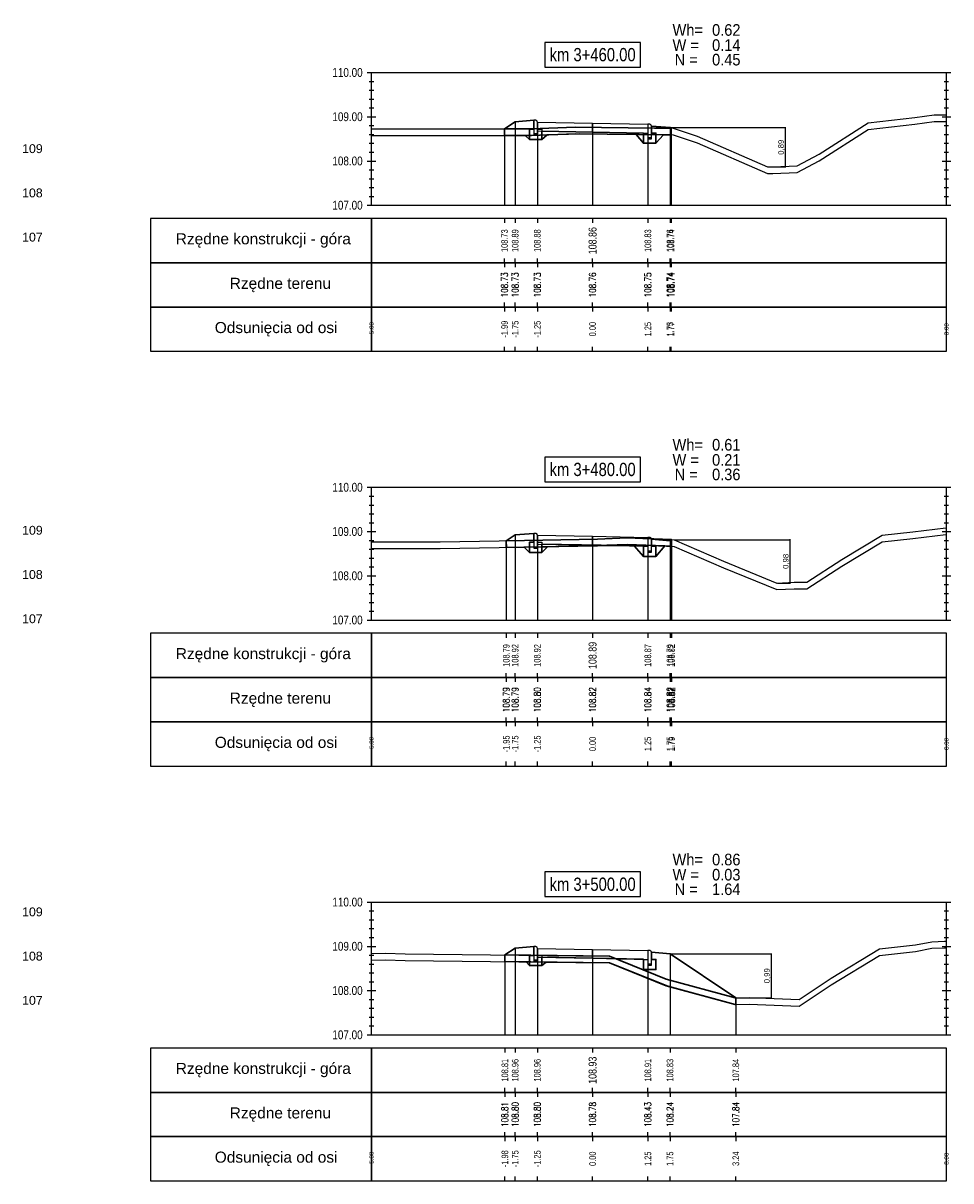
# Model space of a CAD drawing. Extents: x 7537626 to 7538805, y 5722894 to 5725486.
# Tile 82 of 105: x 7538600 to 7538621, y 5725386 to 5725412. Entities that reach past the tile are written whole.
import ezdxf

# ---------------------------------------------------------------- set-up
doc = ezdxf.new("R2010")
doc.units = 0
doc.header["$PDMODE"] = 35
doc.header["$PDSIZE"] = 0.3
for name, color, linetype in [('C-DROGI-PROFILE', 7, 'Continuous'), ('C-DROGI-PROFILE-ETYKIETY', 7, 'Continuous'), ('C-DROGI-PRZEKROJE-ETYKIETY', 7, 'Continuous'), ('C-POPRZECZKA-przekrój', 2, 'Continuous'), ('C-POPRZECZKA-widok', 1, 'Continuous')]:
    doc.layers.add(name, color=color, linetype=linetype)
for name, color, linetype, true_color in [('C-humus', 7, 'Continuous', 0x003df5), ('C-Teren', 7, 'Continuous', 0x008521), ('poprzeczki', 7, 'Continuous', 0x0000d6)]:
    doc.layers.add(name, color=color, linetype=linetype, true_color=true_color)
for name, color, linetype, lineweight, plot in [('D-1.pow. hum.', 7, 'Continuous', 30, False), ('D-2.wykop', 30, 'Continuous', 30, False), ('D-3.nasyp', 4, 'Continuous', 30, False)]:
    doc.layers.add(name, color=color, linetype=linetype, lineweight=lineweight, plot=plot)
doc.layers.add('D-roboty-ziemne-opis', color=2, linetype='Continuous', lineweight=30)
doc.styles.add('2mm08', font='arial.ttf', dxfattribs={"width": 0.8})
doc.styles.add('opis_50', font='arial.ttf', dxfattribs={"height": 0.125})
doc.styles.get("Standard").update_dxf_attribs({"font": 'arial.ttf'})
doc.dimstyles.new('OPIS_50', dxfattribs={"dimscale": 0.5, "dimtxt": 0.125, "dimasz": 0.25, "dimexe": 0.1, "dimexo": 0.15, "dimgap": 0.1, "dimtad": 1, "dimzin": 0, "dimtxsty": 'opis_50', "dimblk": 'ARCHTICK', "dimcen": 0.15, "dimdle": 0.1, "dimaunit": 2, "dimadec": 4, "dimazin": 0, "dimtfac": 1, "dimtmove": 0, "dimatfit": 3, "dimfxl": 1, "dimarcsym": 0})

# ---------------------------------------------------------------- blocks, each defined once
blk = doc.blocks.new('_ArchTick')
at = {"color": 0, "linetype": 'ByBlock', "const_width": 0.15}
blk.add_lwpolyline([(-0.5, -0.5), (0.5, 0.5)], dxfattribs=at)
blk = doc.blocks.new('*D168')
at = {"layer": 'Defpoints', "color": 0, "transparency": 16777216}
for p in [(7538615.068, 5725409.818), (7538617.273, 5725408.927), (7538617.672, 5725408.927)]:
    blk.add_point(p, dxfattribs=at)
at = {"layer": 'poprzeczki', "color": 0, "lineweight": -2, "transparency": 16777216}
for p, q in [((7538615.083, 5725409.818), (7538617.682, 5725409.818)), ((7538617.672, 5725409.828), (7538617.672, 5725408.917)), ((7538617.288, 5725408.927), (7538617.682, 5725408.927))]:
    blk.add_line(p, q, dxfattribs=at)
at = {"layer": 'poprzeczki', "color": 0, "lineweight": -2, "transparency": 16777216, "xscale": 0.025, "yscale": 0.025, "zscale": 0.025}
for p, rotation in [((7538617.672, 5725409.818), 90), ((7538617.672, 5725408.927), 270)]:
    blk.add_blockref('_ArchTick', p, dxfattribs=dict(at, rotation=rotation))
at = {"layer": 'poprzeczki', "color": 0, "transparency": 16777216, "insert": (7538617.587, 5725409.372), "char_height": 0.125, "attachment_point": 5, "rotation": 90, "style": 'opis_50'}
blk.add_mtext('0,89', dxfattribs=at)
blk = doc.blocks.new('*D169')
at = {"layer": 'Defpoints', "color": 0, "transparency": 16777216}
for p in [(7538615.161, 5725400.502), (7538617.481, 5725399.523), (7538617.78, 5725399.523)]:
    blk.add_point(p, dxfattribs=at)
at = {"layer": 'poprzeczki', "color": 0, "lineweight": -2, "transparency": 16777216}
for p, q in [((7538615.176, 5725400.502), (7538617.79, 5725400.502)), ((7538617.78, 5725400.512), (7538617.78, 5725399.513)), ((7538617.496, 5725399.523), (7538617.79, 5725399.523))]:
    blk.add_line(p, q, dxfattribs=at)
at = {"layer": 'poprzeczki', "color": 0, "lineweight": -2, "transparency": 16777216, "xscale": 0.025, "yscale": 0.025, "zscale": 0.025}
for p, rotation in [((7538617.78, 5725400.502), 90), ((7538617.78, 5725399.523), 270)]:
    blk.add_blockref('_ArchTick', p, dxfattribs=dict(at, rotation=rotation))
at = {"layer": 'poprzeczki', "color": 0, "transparency": 16777216, "insert": (7538617.695, 5725400.012), "char_height": 0.125, "attachment_point": 5, "rotation": 90, "style": 'opis_50'}
blk.add_mtext('0,98', dxfattribs=at)
blk = doc.blocks.new('*D170')
at = {"layer": 'Defpoints', "color": 0, "transparency": 16777216}
for p in [(7538615.068, 5725391.143), (7538616.557, 5725390.15), (7538617.357, 5725390.15)]:
    blk.add_point(p, dxfattribs=at)
at = {"layer": 'poprzeczki', "color": 0, "lineweight": -2, "transparency": 16777216}
for p, q in [((7538615.083, 5725391.143), (7538617.367, 5725391.143)), ((7538617.357, 5725391.153), (7538617.357, 5725390.14)), ((7538616.572, 5725390.15), (7538617.367, 5725390.15))]:
    blk.add_line(p, q, dxfattribs=at)
at = {"layer": 'poprzeczki', "color": 0, "lineweight": -2, "transparency": 16777216, "xscale": 0.025, "yscale": 0.025, "zscale": 0.025}
for p, rotation in [((7538617.357, 5725391.143), 90), ((7538617.357, 5725390.15), 270)]:
    blk.add_blockref('_ArchTick', p, dxfattribs=dict(at, rotation=rotation))
at = {"layer": 'poprzeczki', "color": 0, "transparency": 16777216, "insert": (7538617.271, 5725390.647), "char_height": 0.125, "attachment_point": 5, "rotation": 90, "style": 'opis_50'}
blk.add_mtext('0,99', dxfattribs=at)

msp = doc.modelspace()

# ---------------------------------------------------------------- linework, layer by layer
at = {"layer": 'C-DROGI-PROFILE', "color": 7, "linetype": 'Continuous', "lineweight": -3}
for p, q in [((7538611.327, 5725407.761), (7538611.327, 5725407.661)), ((7538611.568, 5725407.761), (7538611.568, 5725407.661)), ((7538612.068, 5725407.761), (7538612.068, 5725407.661)), ((7538613.318, 5725407.761), (7538613.318, 5725407.661)), ((7538614.568, 5725407.761), (7538614.568, 5725407.661)), ((7538615.068, 5725407.761), (7538615.068, 5725407.661)), ((7538615.091, 5725407.761), (7538615.091, 5725407.661)), ((7538611.327, 5725406.761), (7538611.327, 5725406.861)), ((7538611.327, 5725406.761), (7538611.327, 5725406.661)), ((7538611.568, 5725406.761), (7538611.568, 5725406.861)), ((7538611.568, 5725406.761), (7538611.568, 5725406.661)), ((7538612.068, 5725406.761), (7538612.068, 5725406.861)), ((7538612.068, 5725406.761), (7538612.068, 5725406.661)), ((7538613.318, 5725406.761), (7538613.318, 5725406.861)), ((7538613.318, 5725406.761), (7538613.318, 5725406.661)), ((7538614.568, 5725406.761), (7538614.568, 5725406.861)), ((7538614.568, 5725406.761), (7538614.568, 5725406.661)), ((7538615.068, 5725406.761), (7538615.068, 5725406.861)), ((7538615.068, 5725406.761), (7538615.068, 5725406.661)), ((7538615.091, 5725406.761), (7538615.091, 5725406.861)), ((7538615.091, 5725406.761), (7538615.091, 5725406.661)), ((7538611.327, 5725405.761), (7538611.327, 5725405.861)), ((7538611.568, 5725405.761), (7538611.568, 5725405.861)), ((7538612.068, 5725405.761), (7538612.068, 5725405.861)), ((7538613.318, 5725405.761), (7538613.318, 5725405.861)), ((7538614.568, 5725405.761), (7538614.568, 5725405.861)), ((7538615.068, 5725405.761), (7538615.068, 5725405.861)), ((7538615.091, 5725405.761), (7538615.091, 5725405.861)), ((7538611.327, 5725405.761), (7538611.327, 5725405.661)), ((7538611.568, 5725405.761), (7538611.568, 5725405.661)), ((7538612.068, 5725405.761), (7538612.068, 5725405.661)), ((7538613.318, 5725405.761), (7538613.318, 5725405.661)), ((7538614.568, 5725405.761), (7538614.568, 5725405.661)), ((7538615.068, 5725405.761), (7538615.068, 5725405.661)), ((7538615.091, 5725405.761), (7538615.091, 5725405.661)), ((7538611.327, 5725404.761), (7538611.327, 5725404.861)), ((7538611.568, 5725404.761), (7538611.568, 5725404.861)), ((7538612.068, 5725404.761), (7538612.068, 5725404.861)), ((7538613.318, 5725404.761), (7538613.318, 5725404.861)), ((7538614.568, 5725404.761), (7538614.568, 5725404.861)), ((7538615.068, 5725404.761), (7538615.068, 5725404.861)), ((7538615.091, 5725404.761), (7538615.091, 5725404.861)), ((7538611.367, 5725398.386), (7538611.367, 5725398.286)), ((7538611.568, 5725398.386), (7538611.568, 5725398.286)), ((7538612.068, 5725398.386), (7538612.068, 5725398.286)), ((7538613.318, 5725398.386), (7538613.318, 5725398.286)), ((7538614.568, 5725398.386), (7538614.568, 5725398.286)), ((7538615.068, 5725398.386), (7538615.068, 5725398.286)), ((7538615.103, 5725398.386), (7538615.103, 5725398.286)), ((7538611.367, 5725397.386), (7538611.367, 5725397.486)), ((7538611.568, 5725397.386), (7538611.568, 5725397.486)), ((7538612.068, 5725397.386), (7538612.068, 5725397.486)), ((7538613.318, 5725397.386), (7538613.318, 5725397.486)), ((7538614.568, 5725397.386), (7538614.568, 5725397.486)), ((7538615.068, 5725397.386), (7538615.068, 5725397.486)), ((7538615.103, 5725397.386), (7538615.103, 5725397.486)), ((7538611.367, 5725397.386), (7538611.367, 5725397.286)), ((7538611.568, 5725397.386), (7538611.568, 5725397.286)), ((7538612.068, 5725397.386), (7538612.068, 5725397.286)), ((7538613.318, 5725397.386), (7538613.318, 5725397.286)), ((7538614.568, 5725397.386), (7538614.568, 5725397.286)), ((7538615.068, 5725397.386), (7538615.068, 5725397.286)), ((7538615.103, 5725397.386), (7538615.103, 5725397.286)), ((7538611.367, 5725396.386), (7538611.367, 5725396.486)), ((7538611.568, 5725396.386), (7538611.568, 5725396.486)), ((7538612.068, 5725396.386), (7538612.068, 5725396.486)), ((7538613.318, 5725396.386), (7538613.318, 5725396.486)), ((7538614.568, 5725396.386), (7538614.568, 5725396.486)), ((7538615.068, 5725396.386), (7538615.068, 5725396.486)), ((7538615.103, 5725396.386), (7538615.103, 5725396.486)), ((7538611.367, 5725396.386), (7538611.367, 5725396.286)), ((7538611.568, 5725396.386), (7538611.568, 5725396.286)), ((7538612.068, 5725396.386), (7538612.068, 5725396.286)), ((7538613.318, 5725396.386), (7538613.318, 5725396.286)), ((7538614.568, 5725396.386), (7538614.568, 5725396.286)), ((7538615.068, 5725396.386), (7538615.068, 5725396.286)), ((7538615.103, 5725396.386), (7538615.103, 5725396.286)), ((7538611.367, 5725395.386), (7538611.367, 5725395.486)), ((7538611.568, 5725395.386), (7538611.568, 5725395.486)), ((7538612.068, 5725395.386), (7538612.068, 5725395.486)), ((7538613.318, 5725395.386), (7538613.318, 5725395.486)), ((7538614.568, 5725395.386), (7538614.568, 5725395.486)), ((7538615.068, 5725395.386), (7538615.068, 5725395.486)), ((7538615.103, 5725395.386), (7538615.103, 5725395.486)), ((7538611.335, 5725389.011), (7538611.335, 5725388.911)), ((7538611.568, 5725389.011), (7538611.568, 5725388.911)), ((7538612.068, 5725389.011), (7538612.068, 5725388.911)), ((7538613.318, 5725389.011), (7538613.318, 5725388.911)), ((7538614.568, 5725389.011), (7538614.568, 5725388.911)), ((7538615.068, 5725389.011), (7538615.068, 5725388.911)), ((7538616.557, 5725389.011), (7538616.557, 5725388.911)), ((7538611.335, 5725388.011), (7538611.335, 5725388.111)), ((7538611.568, 5725388.011), (7538611.568, 5725388.111)), ((7538612.068, 5725388.011), (7538612.068, 5725388.111)), ((7538613.318, 5725388.011), (7538613.318, 5725388.111)), ((7538614.568, 5725388.011), (7538614.568, 5725388.111)), ((7538615.068, 5725388.011), (7538615.068, 5725388.111)), ((7538616.557, 5725388.011), (7538616.557, 5725388.111)), ((7538611.335, 5725388.011), (7538611.335, 5725387.911)), ((7538611.568, 5725388.011), (7538611.568, 5725387.911)), ((7538612.068, 5725388.011), (7538612.068, 5725387.911)), ((7538613.318, 5725388.011), (7538613.318, 5725387.911)), ((7538614.568, 5725388.011), (7538614.568, 5725387.911)), ((7538615.068, 5725388.011), (7538615.068, 5725387.911)), ((7538616.557, 5725388.011), (7538616.557, 5725387.911)), ((7538611.335, 5725387.011), (7538611.335, 5725387.111)), ((7538611.568, 5725387.011), (7538611.568, 5725387.111)), ((7538612.068, 5725387.011), (7538612.068, 5725387.111)), ((7538613.318, 5725387.011), (7538613.318, 5725387.111)), ((7538614.568, 5725387.011), (7538614.568, 5725387.111)), ((7538615.068, 5725387.011), (7538615.068, 5725387.111)), ((7538616.557, 5725387.011), (7538616.557, 5725387.111)), ((7538611.335, 5725387.011), (7538611.335, 5725386.911)), ((7538611.568, 5725387.011), (7538611.568, 5725386.911)), ((7538612.068, 5725387.011), (7538612.068, 5725386.911)), ((7538613.318, 5725387.011), (7538613.318, 5725386.911)), ((7538614.568, 5725387.011), (7538614.568, 5725386.911)), ((7538615.068, 5725387.011), (7538615.068, 5725386.911)), ((7538616.557, 5725387.011), (7538616.557, 5725386.911)), ((7538611.335, 5725386.011), (7538611.335, 5725386.111)), ((7538611.568, 5725386.011), (7538611.568, 5725386.111)), ((7538612.068, 5725386.011), (7538612.068, 5725386.111)), ((7538613.318, 5725386.011), (7538613.318, 5725386.111)), ((7538614.568, 5725386.011), (7538614.568, 5725386.111)), ((7538615.068, 5725386.011), (7538615.068, 5725386.111)), ((7538616.557, 5725386.011), (7538616.557, 5725386.111))]:
    msp.add_line(p, q, dxfattribs=at)
at = {"layer": 'C-DROGI-PROFILE', "color": 1, "linetype": 'Continuous', "lineweight": -3}
for points in [[(7538608.318, 5725406.761), (7538608.318, 5725407.761), (7538603.318, 5725407.761), (7538603.318, 5725406.761)], [(7538608.318, 5725406.761), (7538621.318, 5725406.761), (7538621.318, 5725407.761), (7538608.318, 5725407.761)], [(7538608.318, 5725405.761), (7538608.318, 5725406.761), (7538603.318, 5725406.761), (7538603.318, 5725405.761)], [(7538608.318, 5725405.761), (7538621.318, 5725405.761), (7538621.318, 5725406.761), (7538608.318, 5725406.761)], [(7538608.318, 5725404.761), (7538608.318, 5725405.761), (7538603.318, 5725405.761), (7538603.318, 5725404.761)], [(7538608.318, 5725404.761), (7538621.318, 5725404.761), (7538621.318, 5725405.761), (7538608.318, 5725405.761)], [(7538608.318, 5725397.386), (7538608.318, 5725398.386), (7538603.318, 5725398.386), (7538603.318, 5725397.386)], [(7538608.318, 5725397.386), (7538621.318, 5725397.386), (7538621.318, 5725398.386), (7538608.318, 5725398.386)], [(7538608.318, 5725396.386), (7538608.318, 5725397.386), (7538603.318, 5725397.386), (7538603.318, 5725396.386)], [(7538608.318, 5725396.386), (7538621.318, 5725396.386), (7538621.318, 5725397.386), (7538608.318, 5725397.386)], [(7538608.318, 5725395.386), (7538608.318, 5725396.386), (7538603.318, 5725396.386), (7538603.318, 5725395.386)], [(7538608.318, 5725395.386), (7538621.318, 5725395.386), (7538621.318, 5725396.386), (7538608.318, 5725396.386)], [(7538608.318, 5725388.011), (7538608.318, 5725389.011), (7538603.318, 5725389.011), (7538603.318, 5725388.011)], [(7538608.318, 5725388.011), (7538621.318, 5725388.011), (7538621.318, 5725389.011), (7538608.318, 5725389.011)], [(7538608.318, 5725387.011), (7538608.318, 5725388.011), (7538603.318, 5725388.011), (7538603.318, 5725387.011)], [(7538608.318, 5725387.011), (7538621.318, 5725387.011), (7538621.318, 5725388.011), (7538608.318, 5725388.011)], [(7538608.318, 5725386.011), (7538608.318, 5725387.011), (7538603.318, 5725387.011), (7538603.318, 5725386.011)], [(7538608.318, 5725386.011), (7538621.318, 5725386.011), (7538621.318, 5725387.011), (7538608.318, 5725387.011)]]:
    msp.add_3dface(points, dxfattribs=at)
at = {"layer": 'C-DROGI-PRZEKROJE-ETYKIETY', "color": 1, "linetype": 'Continuous', "lineweight": -3}
for p, q in [((7538611.327, 5725409.787), (7538611.327, 5725408.061)), ((7538611.568, 5725409.948), (7538611.568, 5725408.061)), ((7538612.068, 5725409.941), (7538612.068, 5725408.061)), ((7538613.318, 5725409.916), (7538613.318, 5725408.061)), ((7538614.568, 5725409.891), (7538614.568, 5725408.061)), ((7538615.068, 5725409.818), (7538615.068, 5725408.061)), ((7538615.091, 5725409.803), (7538615.091, 5725408.061)), ((7538611.367, 5725400.477), (7538611.367, 5725398.686)), ((7538611.568, 5725400.61), (7538611.568, 5725398.686)), ((7538612.068, 5725400.604), (7538612.068, 5725398.686)), ((7538613.318, 5725400.579), (7538613.318, 5725398.686)), ((7538614.568, 5725400.554), (7538614.568, 5725398.686)), ((7538615.068, 5725400.48), (7538615.068, 5725398.686)), ((7538615.103, 5725400.504), (7538615.103, 5725398.686)), ((7538611.568, 5725391.273), (7538611.568, 5725389.311)), ((7538612.068, 5725391.266), (7538612.068, 5725389.311)), ((7538613.318, 5725391.241), (7538613.318, 5725389.311)), ((7538614.568, 5725391.216), (7538614.568, 5725389.311)), ((7538611.335, 5725391.117), (7538611.335, 5725389.311)), ((7538615.068, 5725391.143), (7538615.068, 5725389.311)), ((7538616.557, 5725390.15), (7538616.557, 5725389.311))]:
    msp.add_line(p, q, dxfattribs=at)
at = {"layer": 'C-humus'}
for p, q in [((7538619.548, 5725409.774), (7538620.603, 5725409.897)), ((7538620.603, 5725409.897), (7538621.043, 5725409.952)), ((7538621.043, 5725409.952), (7538621.318, 5725409.956)), ((7538608.318, 5725409.639), (7538608.42, 5725409.635)), ((7538608.42, 5725409.635), (7538611.934, 5725409.638)), ((7538611.934, 5725409.638), (7538612.925, 5725409.677)), ((7538612.925, 5725409.677), (7538615.14, 5725409.652)), ((7538615.14, 5725409.652), (7538615.685, 5725409.473)), ((7538618.442, 5725409.068), (7538619.548, 5725409.774)), ((7538615.685, 5725409.473), (7538617.273, 5725408.777)), ((7538617.945, 5725408.799), (7538618.442, 5725409.068)), ((7538617.273, 5725408.777), (7538617.396, 5725408.777)), ((7538617.396, 5725408.777), (7538617.945, 5725408.799)), ((7538609.872, 5725400.301), (7538613.429, 5725400.362)), ((7538613.429, 5725400.362), (7538614.097, 5725400.393)), ((7538614.097, 5725400.393), (7538615.161, 5725400.352)), ((7538618.954, 5725399.901), (7538619.862, 5725400.455)), ((7538619.862, 5725400.455), (7538620.556, 5725400.532)), ((7538620.556, 5725400.532), (7538621.308, 5725400.62)), ((7538621.308, 5725400.62), (7538621.318, 5725400.621)), ((7538608.318, 5725400.301), (7538609.872, 5725400.301)), ((7538615.161, 5725400.352), (7538616.276, 5725399.865)), ((7538616.276, 5725399.865), (7538617.481, 5725399.373)), ((7538618.158, 5725399.394), (7538618.954, 5725399.901)), ((7538617.481, 5725399.373), (7538617.873, 5725399.389)), ((7538617.873, 5725399.389), (7538618.158, 5725399.394)), ((7538620.616, 5725391.193), (7538620.991, 5725391.267)), ((7538620.991, 5725391.267), (7538621.276, 5725391.276)), ((7538621.276, 5725391.276), (7538621.318, 5725391.277)), ((7538608.318, 5725391), (7538608.634, 5725391.006)), ((7538608.634, 5725391.006), (7538609.077, 5725390.995)), ((7538609.077, 5725390.995), (7538612.937, 5725390.947)), ((7538612.937, 5725390.947), (7538613.697, 5725390.941)), ((7538613.697, 5725390.941), (7538614.984, 5725390.422)), ((7538618.714, 5725390.439), (7538619.803, 5725391.103)), ((7538619.803, 5725391.103), (7538620.616, 5725391.193)), ((7538614.984, 5725390.422), (7538616.539, 5725390)), ((7538617.991, 5725389.96), (7538618.714, 5725390.439)), ((7538616.539, 5725390), (7538616.857, 5725390.006)), ((7538616.857, 5725390.006), (7538617.991, 5725389.96))]:
    msp.add_line(p, q, dxfattribs=at)
at = {"layer": 'C-POPRZECZKA-przekrój', "color": 2, "linetype": 'Continuous', "lineweight": -3}
for p, q in [((7538611.327, 5725409.787), (7538611.568, 5725409.948)), ((7538611.568, 5725409.948), (7538611.988, 5725409.981)), ((7538611.888, 5725409.551), (7538611.888, 5725409.781)), ((7538611.888, 5725409.781), (7538611.988, 5725409.781)), ((7538612.028, 5725409.981), (7538611.988, 5725409.981)), ((7538611.988, 5725409.981), (7538611.988, 5725409.651)), ((7538611.988, 5725409.781), (7538611.988, 5725409.681)), ((7538612.033, 5725409.981), (7538612.028, 5725409.981)), ((7538612.042, 5725409.979), (7538612.033, 5725409.981)), ((7538612.05, 5725409.974), (7538612.042, 5725409.979)), ((7538612.056, 5725409.969), (7538612.05, 5725409.974)), ((7538612.061, 5725409.964), (7538612.056, 5725409.969)), ((7538612.065, 5725409.957), (7538612.061, 5725409.964)), ((7538612.067, 5725409.949), (7538612.065, 5725409.957)), ((7538612.068, 5725409.941), (7538612.067, 5725409.949)), ((7538612.068, 5725409.941), (7538613.318, 5725409.916)), ((7538612.068, 5725409.941), (7538612.069, 5725409.741)), ((7538612.068, 5725409.651), (7538612.068, 5725409.941)), ((7538612.068, 5725409.941), (7538612.068, 5725409.781)), ((7538612.068, 5725409.781), (7538612.168, 5725409.781)), ((7538612.168, 5725409.781), (7538612.168, 5725409.551)), ((7538613.318, 5725409.716), (7538613.318, 5725409.916)), ((7538613.318, 5725409.916), (7538614.568, 5725409.891)), ((7538614.568, 5725409.891), (7538614.567, 5725409.691)), ((7538614.608, 5725409.891), (7538614.568, 5725409.891)), ((7538614.568, 5725409.891), (7538614.568, 5725409.561)), ((7538614.613, 5725409.891), (7538614.608, 5725409.891)), ((7538614.622, 5725409.889), (7538614.613, 5725409.891)), ((7538614.63, 5725409.884), (7538614.622, 5725409.889)), ((7538614.636, 5725409.879), (7538614.63, 5725409.884)), ((7538614.641, 5725409.874), (7538614.636, 5725409.879)), ((7538614.645, 5725409.867), (7538614.641, 5725409.874)), ((7538614.647, 5725409.859), (7538614.645, 5725409.867)), ((7538614.648, 5725409.851), (7538614.647, 5725409.859)), ((7538614.648, 5725409.561), (7538614.648, 5725409.851)), ((7538614.648, 5725409.851), (7538614.648, 5725409.691)), ((7538614.648, 5725409.851), (7538615.068, 5725409.818)), ((7538615.068, 5725409.818), (7538615.091, 5725409.803)), ((7538612.168, 5725409.551), (7538611.888, 5725409.551)), ((7538611.988, 5725409.681), (7538612.068, 5725409.681)), ((7538611.988, 5725409.651), (7538612.068, 5725409.651)), ((7538612.069, 5725409.741), (7538613.318, 5725409.716)), ((7538613.318, 5725409.716), (7538614.567, 5725409.691)), ((7538614.468, 5725409.461), (7538614.468, 5725409.691)), ((7538614.468, 5725409.691), (7538614.568, 5725409.691)), ((7538614.568, 5725409.691), (7538614.568, 5725409.591)), ((7538614.568, 5725409.591), (7538614.648, 5725409.591)), ((7538614.568, 5725409.561), (7538614.648, 5725409.561)), ((7538614.648, 5725409.691), (7538614.748, 5725409.691)), ((7538614.748, 5725409.691), (7538614.748, 5725409.461)), ((7538614.748, 5725409.461), (7538614.468, 5725409.461)), ((7538611.568, 5725400.61), (7538611.988, 5725400.644)), ((7538612.028, 5725400.644), (7538611.988, 5725400.644)), ((7538611.988, 5725400.644), (7538611.988, 5725400.314)), ((7538612.033, 5725400.643), (7538612.028, 5725400.644)), ((7538612.042, 5725400.641), (7538612.033, 5725400.643)), ((7538612.05, 5725400.637), (7538612.042, 5725400.641)), ((7538612.056, 5725400.632), (7538612.05, 5725400.637)), ((7538612.061, 5725400.627), (7538612.056, 5725400.632)), ((7538612.065, 5725400.619), (7538612.061, 5725400.627)), ((7538611.367, 5725400.477), (7538611.568, 5725400.61)), ((7538611.888, 5725400.214), (7538611.888, 5725400.444)), ((7538611.888, 5725400.444), (7538611.988, 5725400.444)), ((7538611.988, 5725400.444), (7538611.988, 5725400.344)), ((7538612.067, 5725400.611), (7538612.065, 5725400.619)), ((7538612.068, 5725400.604), (7538612.067, 5725400.611)), ((7538612.068, 5725400.604), (7538613.318, 5725400.579)), ((7538612.068, 5725400.604), (7538612.069, 5725400.404)), ((7538612.068, 5725400.314), (7538612.068, 5725400.604)), ((7538612.068, 5725400.604), (7538612.068, 5725400.444)), ((7538612.068, 5725400.444), (7538612.168, 5725400.444)), ((7538612.069, 5725400.404), (7538613.318, 5725400.379)), ((7538612.168, 5725400.444), (7538612.168, 5725400.214)), ((7538613.318, 5725400.379), (7538613.318, 5725400.579)), ((7538613.318, 5725400.579), (7538614.568, 5725400.554)), ((7538613.318, 5725400.379), (7538614.567, 5725400.354)), ((7538614.568, 5725400.554), (7538614.567, 5725400.354)), ((7538614.608, 5725400.554), (7538614.568, 5725400.554)), ((7538614.568, 5725400.554), (7538614.568, 5725400.224)), ((7538614.613, 5725400.553), (7538614.608, 5725400.554)), ((7538614.622, 5725400.551), (7538614.613, 5725400.553)), ((7538614.63, 5725400.547), (7538614.622, 5725400.551)), ((7538614.636, 5725400.542), (7538614.63, 5725400.547)), ((7538614.641, 5725400.537), (7538614.636, 5725400.542)), ((7538614.645, 5725400.529), (7538614.641, 5725400.537)), ((7538614.647, 5725400.521), (7538614.645, 5725400.529)), ((7538614.648, 5725400.514), (7538614.647, 5725400.521)), ((7538614.648, 5725400.224), (7538614.648, 5725400.514)), ((7538614.648, 5725400.514), (7538614.648, 5725400.354)), ((7538614.648, 5725400.514), (7538615.068, 5725400.48)), ((7538615.068, 5725400.48), (7538615.103, 5725400.504)), ((7538612.168, 5725400.214), (7538611.888, 5725400.214)), ((7538611.988, 5725400.344), (7538612.068, 5725400.344)), ((7538611.988, 5725400.314), (7538612.068, 5725400.314)), ((7538614.468, 5725400.124), (7538614.468, 5725400.354)), ((7538614.468, 5725400.354), (7538614.568, 5725400.354)), ((7538614.748, 5725400.124), (7538614.468, 5725400.124)), ((7538614.568, 5725400.354), (7538614.568, 5725400.254)), ((7538614.568, 5725400.254), (7538614.648, 5725400.254)), ((7538614.568, 5725400.224), (7538614.648, 5725400.224)), ((7538614.648, 5725400.354), (7538614.748, 5725400.354)), ((7538614.748, 5725400.354), (7538614.748, 5725400.124)), ((7538611.335, 5725391.117), (7538611.568, 5725391.273)), ((7538611.568, 5725391.273), (7538611.988, 5725391.306)), ((7538612.028, 5725391.306), (7538611.988, 5725391.306)), ((7538611.988, 5725391.306), (7538611.988, 5725390.976)), ((7538612.033, 5725391.306), (7538612.028, 5725391.306)), ((7538612.042, 5725391.304), (7538612.033, 5725391.306)), ((7538612.05, 5725391.3), (7538612.042, 5725391.304)), ((7538612.056, 5725391.295), (7538612.05, 5725391.3)), ((7538612.061, 5725391.289), (7538612.056, 5725391.295)), ((7538612.065, 5725391.282), (7538612.061, 5725391.289)), ((7538612.067, 5725391.274), (7538612.065, 5725391.282)), ((7538612.068, 5725391.266), (7538612.067, 5725391.274)), ((7538612.068, 5725391.266), (7538613.318, 5725391.241)), ((7538612.068, 5725391.266), (7538612.069, 5725391.066)), ((7538612.068, 5725390.976), (7538612.068, 5725391.266)), ((7538612.068, 5725391.266), (7538612.068, 5725391.106)), ((7538613.318, 5725391.041), (7538613.318, 5725391.241)), ((7538613.318, 5725391.241), (7538614.568, 5725391.216)), ((7538614.568, 5725391.216), (7538614.567, 5725391.016)), ((7538614.608, 5725391.216), (7538614.568, 5725391.216)), ((7538614.568, 5725391.216), (7538614.568, 5725390.886)), ((7538614.613, 5725391.216), (7538614.608, 5725391.216)), ((7538614.622, 5725391.214), (7538614.613, 5725391.216)), ((7538614.63, 5725391.21), (7538614.622, 5725391.214)), ((7538614.636, 5725391.205), (7538614.63, 5725391.21)), ((7538614.641, 5725391.199), (7538614.636, 5725391.205)), ((7538611.888, 5725390.876), (7538611.888, 5725391.106)), ((7538611.888, 5725391.106), (7538611.988, 5725391.106)), ((7538611.988, 5725391.106), (7538611.988, 5725391.006)), ((7538611.988, 5725391.006), (7538612.068, 5725391.006)), ((7538611.988, 5725390.976), (7538612.068, 5725390.976)), ((7538612.068, 5725391.106), (7538612.168, 5725391.106)), ((7538612.069, 5725391.066), (7538613.318, 5725391.041)), ((7538612.168, 5725391.106), (7538612.168, 5725390.876)), ((7538613.318, 5725391.041), (7538614.567, 5725391.016)), ((7538614.468, 5725390.786), (7538614.468, 5725391.016)), ((7538614.468, 5725391.016), (7538614.568, 5725391.016)), ((7538614.568, 5725391.016), (7538614.568, 5725390.916)), ((7538614.645, 5725391.192), (7538614.641, 5725391.199)), ((7538614.647, 5725391.184), (7538614.645, 5725391.192)), ((7538614.648, 5725391.176), (7538614.647, 5725391.184)), ((7538614.648, 5725390.886), (7538614.648, 5725391.176)), ((7538614.648, 5725391.176), (7538614.648, 5725391.016)), ((7538614.648, 5725391.176), (7538615.068, 5725391.143)), ((7538614.648, 5725391.016), (7538614.748, 5725391.016)), ((7538614.748, 5725391.016), (7538614.748, 5725390.786)), ((7538615.068, 5725391.143), (7538616.557, 5725390.15)), ((7538612.168, 5725390.876), (7538611.888, 5725390.876)), ((7538614.748, 5725390.786), (7538614.468, 5725390.786)), ((7538614.568, 5725390.916), (7538614.648, 5725390.916)), ((7538614.568, 5725390.886), (7538614.648, 5725390.886))]:
    msp.add_line(p, q, dxfattribs=at)
at = {"layer": 'C-POPRZECZKA-widok', "color": 1, "linetype": 'Continuous', "lineweight": -3}
for p, q in [((7538608.218, 5725411.061), (7538621.418, 5725411.061)), ((7538608.268, 5725410.861), (7538608.368, 5725410.861)), ((7538608.318, 5725408.061), (7538608.318, 5725411.061)), ((7538621.268, 5725410.861), (7538621.368, 5725410.861)), ((7538621.318, 5725408.061), (7538621.318, 5725411.061)), ((7538608.268, 5725410.661), (7538608.368, 5725410.661)), ((7538621.268, 5725410.661), (7538621.368, 5725410.661)), ((7538608.268, 5725410.461), (7538608.368, 5725410.461)), ((7538621.268, 5725410.461), (7538621.368, 5725410.461)), ((7538608.218, 5725410.061), (7538608.418, 5725410.061)), ((7538608.268, 5725410.261), (7538608.368, 5725410.261)), ((7538608.268, 5725410.061), (7538608.368, 5725410.061)), ((7538621.218, 5725410.061), (7538621.418, 5725410.061)), ((7538621.268, 5725410.261), (7538621.368, 5725410.261)), ((7538621.268, 5725410.061), (7538621.368, 5725410.061)), ((7538608.268, 5725409.861), (7538608.368, 5725409.861)), ((7538621.268, 5725409.861), (7538621.368, 5725409.861)), ((7538608.268, 5725409.661), (7538608.368, 5725409.661)), ((7538621.268, 5725409.661), (7538621.368, 5725409.661)), ((7538608.268, 5725409.461), (7538608.368, 5725409.461)), ((7538608.268, 5725409.261), (7538608.368, 5725409.261)), ((7538621.268, 5725409.461), (7538621.368, 5725409.461)), ((7538621.268, 5725409.261), (7538621.368, 5725409.261)), ((7538608.218, 5725409.061), (7538608.418, 5725409.061)), ((7538608.268, 5725409.061), (7538608.368, 5725409.061)), ((7538621.218, 5725409.061), (7538621.418, 5725409.061)), ((7538621.268, 5725409.061), (7538621.368, 5725409.061)), ((7538608.268, 5725408.861), (7538608.368, 5725408.861)), ((7538621.268, 5725408.861), (7538621.368, 5725408.861)), ((7538608.268, 5725408.661), (7538608.368, 5725408.661)), ((7538621.268, 5725408.661), (7538621.368, 5725408.661)), ((7538608.268, 5725408.461), (7538608.368, 5725408.461)), ((7538608.268, 5725408.261), (7538608.368, 5725408.261)), ((7538621.268, 5725408.461), (7538621.368, 5725408.461)), ((7538621.268, 5725408.261), (7538621.368, 5725408.261)), ((7538608.218, 5725408.061), (7538621.418, 5725408.061)), ((7538608.218, 5725401.686), (7538621.418, 5725401.686)), ((7538608.318, 5725398.686), (7538608.318, 5725401.686)), ((7538621.318, 5725398.686), (7538621.318, 5725401.686)), ((7538608.268, 5725401.486), (7538608.368, 5725401.486)), ((7538621.268, 5725401.486), (7538621.368, 5725401.486)), ((7538608.268, 5725401.286), (7538608.368, 5725401.286)), ((7538621.268, 5725401.286), (7538621.368, 5725401.286)), ((7538608.268, 5725401.086), (7538608.368, 5725401.086)), ((7538608.268, 5725400.886), (7538608.368, 5725400.886)), ((7538621.268, 5725401.086), (7538621.368, 5725401.086)), ((7538621.268, 5725400.886), (7538621.368, 5725400.886)), ((7538608.218, 5725400.686), (7538608.418, 5725400.686)), ((7538608.268, 5725400.686), (7538608.368, 5725400.686)), ((7538621.218, 5725400.686), (7538621.418, 5725400.686)), ((7538621.268, 5725400.686), (7538621.368, 5725400.686)), ((7538608.268, 5725400.486), (7538608.368, 5725400.486)), ((7538621.268, 5725400.486), (7538621.368, 5725400.486)), ((7538608.268, 5725400.286), (7538608.368, 5725400.286)), ((7538621.268, 5725400.286), (7538621.368, 5725400.286)), ((7538608.268, 5725400.086), (7538608.368, 5725400.086)), ((7538608.268, 5725399.886), (7538608.368, 5725399.886)), ((7538621.268, 5725400.086), (7538621.368, 5725400.086)), ((7538621.268, 5725399.886), (7538621.368, 5725399.886)), ((7538608.218, 5725399.686), (7538608.418, 5725399.686)), ((7538608.268, 5725399.686), (7538608.368, 5725399.686)), ((7538621.218, 5725399.686), (7538621.418, 5725399.686)), ((7538621.268, 5725399.686), (7538621.368, 5725399.686)), ((7538608.268, 5725399.486), (7538608.368, 5725399.486)), ((7538621.268, 5725399.486), (7538621.368, 5725399.486)), ((7538608.268, 5725399.286), (7538608.368, 5725399.286)), ((7538608.268, 5725399.086), (7538608.368, 5725399.086)), ((7538621.268, 5725399.286), (7538621.368, 5725399.286)), ((7538621.268, 5725399.086), (7538621.368, 5725399.086)), ((7538608.268, 5725398.886), (7538608.368, 5725398.886)), ((7538621.268, 5725398.886), (7538621.368, 5725398.886)), ((7538608.218, 5725398.686), (7538621.418, 5725398.686)), ((7538608.218, 5725392.311), (7538621.418, 5725392.311)), ((7538608.318, 5725389.311), (7538608.318, 5725392.311)), ((7538621.318, 5725389.311), (7538621.318, 5725392.311)), ((7538608.268, 5725392.111), (7538608.368, 5725392.111)), ((7538621.268, 5725392.111), (7538621.368, 5725392.111)), ((7538608.268, 5725391.911), (7538608.368, 5725391.911)), ((7538621.268, 5725391.911), (7538621.368, 5725391.911)), ((7538608.268, 5725391.711), (7538608.368, 5725391.711)), ((7538608.268, 5725391.511), (7538608.368, 5725391.511)), ((7538621.268, 5725391.711), (7538621.368, 5725391.711)), ((7538621.268, 5725391.511), (7538621.368, 5725391.511)), ((7538608.218, 5725391.311), (7538608.418, 5725391.311)), ((7538608.268, 5725391.311), (7538608.368, 5725391.311)), ((7538621.218, 5725391.311), (7538621.418, 5725391.311)), ((7538621.268, 5725391.311), (7538621.368, 5725391.311)), ((7538608.268, 5725391.111), (7538608.368, 5725391.111)), ((7538621.268, 5725391.111), (7538621.368, 5725391.111)), ((7538608.268, 5725390.911), (7538608.368, 5725390.911)), ((7538608.268, 5725390.711), (7538608.368, 5725390.711)), ((7538621.268, 5725390.911), (7538621.368, 5725390.911)), ((7538621.268, 5725390.711), (7538621.368, 5725390.711)), ((7538608.268, 5725390.511), (7538608.368, 5725390.511)), ((7538621.268, 5725390.511), (7538621.368, 5725390.511)), ((7538608.218, 5725390.311), (7538608.418, 5725390.311)), ((7538608.268, 5725390.311), (7538608.368, 5725390.311)), ((7538621.218, 5725390.311), (7538621.418, 5725390.311)), ((7538621.268, 5725390.311), (7538621.368, 5725390.311)), ((7538608.268, 5725390.111), (7538608.368, 5725390.111)), ((7538608.268, 5725389.911), (7538608.368, 5725389.911)), ((7538621.268, 5725390.111), (7538621.368, 5725390.111)), ((7538621.268, 5725389.911), (7538621.368, 5725389.911)), ((7538608.268, 5725389.711), (7538608.368, 5725389.711)), ((7538621.268, 5725389.711), (7538621.368, 5725389.711)), ((7538608.268, 5725389.511), (7538608.368, 5725389.511)), ((7538621.268, 5725389.511), (7538621.368, 5725389.511)), ((7538608.218, 5725389.311), (7538621.418, 5725389.311))]:
    msp.add_line(p, q, dxfattribs=at)
at = {"layer": 'C-POPRZECZKA-widok', "color": 3, "linetype": 'Continuous', "lineweight": -3}
for points in [[(7538612.238, 5725411.186), (7538614.398, 5725411.186), (7538614.398, 5725411.743), (7538612.238, 5725411.743)], [(7538612.238, 5725401.811), (7538614.398, 5725401.811), (7538614.398, 5725402.368), (7538612.238, 5725402.368)], [(7538612.238, 5725392.436), (7538614.398, 5725392.436), (7538614.398, 5725392.993), (7538612.238, 5725392.993)]]:
    msp.add_3dface(points, dxfattribs=at)
at = {"layer": 'C-Teren'}
for p, q in [((7538619.548, 5725409.924), (7538620.603, 5725410.047)), ((7538620.603, 5725410.047), (7538621.043, 5725410.102)), ((7538621.043, 5725410.102), (7538621.318, 5725410.106)), ((7538608.318, 5725409.789), (7538608.42, 5725409.785)), ((7538608.42, 5725409.785), (7538611.934, 5725409.788)), ((7538611.934, 5725409.788), (7538612.925, 5725409.827)), ((7538612.925, 5725409.827), (7538615.14, 5725409.802)), ((7538615.14, 5725409.802), (7538615.685, 5725409.623)), ((7538618.442, 5725409.218), (7538619.548, 5725409.924)), ((7538615.685, 5725409.623), (7538617.273, 5725408.927)), ((7538617.945, 5725408.949), (7538618.442, 5725409.218)), ((7538617.273, 5725408.927), (7538617.396, 5725408.927)), ((7538617.396, 5725408.927), (7538617.945, 5725408.949)), ((7538619.862, 5725400.605), (7538620.556, 5725400.682)), ((7538620.556, 5725400.682), (7538621.308, 5725400.77)), ((7538621.308, 5725400.77), (7538621.318, 5725400.771)), ((7538608.318, 5725400.451), (7538609.872, 5725400.451)), ((7538609.872, 5725400.451), (7538613.429, 5725400.512)), ((7538613.429, 5725400.512), (7538614.097, 5725400.543)), ((7538614.097, 5725400.543), (7538615.161, 5725400.502)), ((7538615.161, 5725400.502), (7538616.276, 5725400.015)), ((7538618.954, 5725400.051), (7538619.862, 5725400.605)), ((7538616.276, 5725400.015), (7538617.481, 5725399.523)), ((7538618.158, 5725399.544), (7538618.954, 5725400.051)), ((7538617.481, 5725399.523), (7538617.873, 5725399.539)), ((7538617.873, 5725399.539), (7538618.158, 5725399.544)), ((7538618.714, 5725390.589), (7538619.803, 5725391.253)), ((7538619.803, 5725391.253), (7538620.616, 5725391.343)), ((7538620.616, 5725391.343), (7538620.991, 5725391.417)), ((7538620.991, 5725391.417), (7538621.276, 5725391.426)), ((7538621.276, 5725391.426), (7538621.318, 5725391.427)), ((7538608.318, 5725391.15), (7538608.634, 5725391.156)), ((7538608.634, 5725391.156), (7538609.077, 5725391.145)), ((7538609.077, 5725391.145), (7538612.937, 5725391.097)), ((7538612.937, 5725391.097), (7538613.697, 5725391.091)), ((7538613.697, 5725391.091), (7538614.984, 5725390.572)), ((7538614.984, 5725390.572), (7538616.539, 5725390.15)), ((7538617.991, 5725390.11), (7538618.714, 5725390.589)), ((7538616.539, 5725390.15), (7538616.857, 5725390.156)), ((7538616.857, 5725390.156), (7538617.991, 5725390.11))]:
    msp.add_line(p, q, dxfattribs=at)
at = {"layer": 'D-1.pow. hum.'}
for points in [[(7538611.327, 5725409.787), (7538611.328, 5725409.637), (7538611.934, 5725409.638), (7538612.925, 5725409.677), (7538615.091, 5725409.653), (7538615.091, 5725409.803), (7538614.72, 5725409.807), (7538612.925, 5725409.827), (7538611.934, 5725409.788), (7538611.327, 5725409.787)], [(7538611.367, 5725400.477), (7538611.367, 5725400.327), (7538612.951, 5725400.354), (7538614.097, 5725400.393), (7538615.103, 5725400.354), (7538615.103, 5725400.504), (7538614.097, 5725400.543), (7538613.429, 5725400.512), (7538611.367, 5725400.477)], [(7538611.335, 5725391.117), (7538611.333, 5725390.967), (7538613.697, 5725390.941), (7538614.984, 5725390.422), (7538616.539, 5725390), (7538616.557, 5725390), (7538616.557, 5725390.15), (7538616.539, 5725390.15), (7538614.984, 5725390.572), (7538613.697, 5725391.091), (7538611.335, 5725391.117)]]:
    msp.add_lwpolyline(points, dxfattribs=at)
at = {"layer": 'D-2.wykop'}
for points in [[(7538611.796, 5725409.638), (7538611.888, 5725409.551), (7538612.168, 5725409.551), (7538612.292, 5725409.652), (7538611.934, 5725409.638), (7538611.796, 5725409.638)], [(7538614.301, 5725409.661), (7538614.468, 5725409.461), (7538614.748, 5725409.461), (7538614.924, 5725409.654), (7538614.301, 5725409.661)], [(7538613.524, 5725400.373), (7538614.254, 5725400.36), (7538614.468, 5725400.124), (7538614.748, 5725400.124), (7538614.952, 5725400.36), (7538614.097, 5725400.393), (7538613.524, 5725400.373)], [(7538611.773, 5725400.334), (7538611.888, 5725400.214), (7538612.168, 5725400.214), (7538612.299, 5725400.343), (7538611.773, 5725400.334)], [(7538611.816, 5725390.961), (7538611.888, 5725390.876), (7538612.168, 5725390.876), (7538612.27, 5725390.956), (7538611.816, 5725390.961)]]:
    msp.add_lwpolyline(points, dxfattribs=at)
at = {"layer": 'D-3.nasyp'}
for points in [[(7538611.888, 5725409.551), (7538611.888, 5725409.778), (7538611.988, 5725409.781), (7538611.988, 5725409.981), (7538611.568, 5725409.948), (7538611.327, 5725409.787), (7538611.328, 5725409.637), (7538611.796, 5725409.638), (7538611.888, 5725409.551)], [(7538614.648, 5725409.851), (7538614.648, 5725409.691), (7538614.748, 5725409.691), (7538614.748, 5725409.461), (7538614.924, 5725409.654), (7538615.091, 5725409.654), (7538615.092, 5725409.802), (7538615.068, 5725409.818), (7538614.648, 5725409.851)], [(7538612.168, 5725409.739), (7538612.168, 5725409.551), (7538612.292, 5725409.652), (7538613.017, 5725409.676), (7538614.301, 5725409.661), (7538614.468, 5725409.461), (7538614.468, 5725409.691), (7538612.168, 5725409.739)], [(7538611.888, 5725400.214), (7538611.888, 5725400.444), (7538611.988, 5725400.444), (7538611.988, 5725400.644), (7538611.568, 5725400.61), (7538611.367, 5725400.477), (7538611.37, 5725400.327), (7538611.773, 5725400.334), (7538611.888, 5725400.214)], [(7538612.168, 5725400.402), (7538612.168, 5725400.214), (7538612.299, 5725400.343), (7538613.511, 5725400.375), (7538612.168, 5725400.402)], [(7538614.648, 5725400.514), (7538614.648, 5725400.354), (7538614.748, 5725400.354), (7538614.748, 5725400.124), (7538614.952, 5725400.36), (7538615.103, 5725400.354), (7538615.103, 5725400.504), (7538615.068, 5725400.48), (7538614.648, 5725400.514)], [(7538614.468, 5725400.354), (7538614.254, 5725400.36), (7538614.468, 5725400.124), (7538614.468, 5725400.356)], [(7538611.988, 5725391.106), (7538611.988, 5725391.306), (7538611.568, 5725391.273), (7538611.335, 5725391.117), (7538611.335, 5725390.967), (7538611.816, 5725390.961), (7538611.888, 5725390.876), (7538611.888, 5725391.106), (7538611.988, 5725391.106)], [(7538612.168, 5725391.065), (7538612.168, 5725390.876), (7538612.27, 5725390.956), (7538613.697, 5725390.941), (7538615.015, 5725390.413), (7538616.539, 5725390), (7538616.557, 5725390), (7538616.557, 5725390.15), (7538615.068, 5725391.143), (7538614.648, 5725391.176), (7538614.648, 5725391.016), (7538614.748, 5725391.016), (7538614.748, 5725390.786), (7538614.468, 5725390.786), (7538614.468, 5725391.018), (7538612.168, 5725391.065)]]:
    msp.add_lwpolyline(points, dxfattribs=at)

# ---------------------------------------------------------------- texts
at = {"layer": 'C-DROGI-PROFILE', "color": 2}
for s, p in [('Rzędne konstrukcji - góra', (7538603.893, 5725407.178)), ('Rzędne terenu', (7538605.113, 5725406.172)), ('Odsunięcia od osi', (7538604.774, 5725405.172)), ('Rzędne konstrukcji - góra', (7538603.893, 5725397.803)), ('Rzędne terenu', (7538605.113, 5725396.797)), ('Odsunięcia od osi', (7538604.774, 5725395.797)), ('Rzędne konstrukcji - góra', (7538603.893, 5725388.428)), ('Rzędne terenu', (7538605.113, 5725387.422)), ('Odsunięcia od osi', (7538604.774, 5725386.422))]:
    msp.add_text(s, height=0.25, dxfattribs=at).set_placement(p)
at = {"layer": 'C-DROGI-PROFILE-ETYKIETY', "color": 1, "linetype": 'Continuous', "lineweight": -3, "attachment_point": 5, "rotation": 90, "style": '2mm08'}
for s, insert, char_height in [('108.73', (7538611.327, 5725407.261), 0.15), ('108.89', (7538611.568, 5725407.261), 0.15), ('108.88', (7538612.068, 5725407.261), 0.15), ('108.86', (7538613.318, 5725407.261), 0.18), ('108.83', (7538614.568, 5725407.261), 0.15), ('108.76', (7538615.068, 5725407.261), 0.15), ('108.74', (7538615.091, 5725407.261), 0.15), ('{\\Fsimplex.shx|c238;108.73}', (7538611.327, 5725406.261), 0.15), ('{\\Fsimplex.shx|c238;108.73}', (7538611.568, 5725406.261), 0.15), ('{\\Fsimplex.shx|c238;108.73}', (7538612.068, 5725406.261), 0.15), ('{\\Fsimplex.shx|c238;108.76}', (7538613.318, 5725406.261), 0.15), ('{\\Fsimplex.shx|c238;108.75}', (7538614.568, 5725406.261), 0.15), ('{\\Fsimplex.shx|c238;108.74}', (7538615.068, 5725406.261), 0.15), ('{\\Fsimplex.shx|c238;108.74}', (7538615.091, 5725406.261), 0.15), ('-1.99', (7538611.327, 5725405.261), 0.15), ('-1.75', (7538611.568, 5725405.261), 0.15), ('-1.25', (7538612.068, 5725405.261), 0.15), ('0.00', (7538613.318, 5725405.261), 0.15), ('1.25', (7538614.568, 5725405.261), 0.15), ('1.75', (7538615.068, 5725405.261), 0.15), ('1.77', (7538615.091, 5725405.261), 0.15), ('108.79', (7538611.367, 5725397.886), 0.15), ('108.92', (7538611.568, 5725397.886), 0.15), ('108.92', (7538612.068, 5725397.886), 0.15), ('108.89', (7538613.318, 5725397.886), 0.18), ('108.87', (7538614.568, 5725397.886), 0.15), ('108.79', (7538615.068, 5725397.886), 0.15), ('108.82', (7538615.103, 5725397.886), 0.15), ('{\\Fsimplex.shx|c238;108.79}', (7538611.367, 5725396.886), 0.15), ('{\\Fsimplex.shx|c238;108.79}', (7538611.568, 5725396.886), 0.15), ('{\\Fsimplex.shx|c238;108.80}', (7538612.068, 5725396.886), 0.15), ('{\\Fsimplex.shx|c238;108.82}', (7538613.318, 5725396.886), 0.15), ('{\\Fsimplex.shx|c238;108.84}', (7538614.568, 5725396.886), 0.15), ('{\\Fsimplex.shx|c238;108.82}', (7538615.068, 5725396.886), 0.15), ('{\\Fsimplex.shx|c238;108.82}', (7538615.103, 5725396.886), 0.15), ('-1.95', (7538611.367, 5725395.886), 0.15), ('-1.75', (7538611.568, 5725395.886), 0.15), ('-1.25', (7538612.068, 5725395.886), 0.15), ('0.00', (7538613.318, 5725395.886), 0.15), ('1.25', (7538614.568, 5725395.886), 0.15), ('1.75', (7538615.068, 5725395.886), 0.15), ('1.79', (7538615.103, 5725395.886), 0.15), ('108.93', (7538613.318, 5725388.511), 0.18), ('108.81', (7538611.335, 5725388.511), 0.15), ('108.96', (7538611.568, 5725388.511), 0.15), ('108.96', (7538612.068, 5725388.511), 0.15), ('108.91', (7538614.568, 5725388.511), 0.15), ('108.83', (7538615.068, 5725388.511), 0.15), ('107.84', (7538616.557, 5725388.511), 0.15), ('{\\Fsimplex.shx|c238;108.81}', (7538611.335, 5725387.511), 0.15), ('{\\Fsimplex.shx|c238;108.80}', (7538611.568, 5725387.511), 0.15), ('{\\Fsimplex.shx|c238;108.80}', (7538612.068, 5725387.511), 0.15), ('{\\Fsimplex.shx|c238;108.78}', (7538613.318, 5725387.511), 0.15), ('{\\Fsimplex.shx|c238;108.43}', (7538614.568, 5725387.511), 0.15), ('{\\Fsimplex.shx|c238;108.24}', (7538615.068, 5725387.511), 0.15), ('{\\Fsimplex.shx|c238;107.84}', (7538616.557, 5725387.511), 0.15), ('-1.98', (7538611.335, 5725386.511), 0.15), ('-1.75', (7538611.568, 5725386.511), 0.15), ('-1.25', (7538612.068, 5725386.511), 0.15), ('0.00', (7538613.318, 5725386.511), 0.15), ('1.25', (7538614.568, 5725386.511), 0.15), ('1.75', (7538615.068, 5725386.511), 0.15), ('3.24', (7538616.557, 5725386.511), 0.15)]:
    msp.add_mtext(s, dxfattribs=dict(at, insert=insert, char_height=char_height))
at = {"layer": 'C-DROGI-PROFILE-ETYKIETY', "color": 7, "linetype": 'Continuous', "lineweight": -3, "char_height": 0.1, "attachment_point": 5, "rotation": 90, "style": '2mm08'}
for s, insert in [('-5.00', (7538608.318, 5725405.261)), ('8.00', (7538621.318, 5725405.261)), ('-5.00', (7538608.318, 5725395.886)), ('8.00', (7538621.318, 5725395.886)), ('-5.00', (7538608.318, 5725386.511)), ('8.00', (7538621.318, 5725386.511))]:
    msp.add_mtext(s, dxfattribs=dict(at, insert=insert))
at = {"layer": 'C-POPRZECZKA-widok', "color": 3, "linetype": 'Continuous', "lineweight": -3, "char_height": 0.3, "attachment_point": 8, "style": '2mm08'}
for s, insert in [('km 3+460.00', (7538613.318, 5725411.311)), ('km 3+480.00', (7538613.318, 5725401.936)), ('km 3+500.00', (7538613.318, 5725392.561))]:
    msp.add_mtext(s, dxfattribs=dict(at, insert=insert))
at = {"layer": 'C-POPRZECZKA-widok', "color": 1, "linetype": 'Continuous', "lineweight": -3, "char_height": 0.2, "attachment_point": 6, "style": '2mm08'}
for s, insert in [('110.00', (7538608.118, 5725411.061)), ('109.00', (7538608.118, 5725410.061)), ('108.00', (7538608.118, 5725409.061)), ('107.00', (7538608.118, 5725408.061)), ('110.00', (7538608.118, 5725401.686)), ('109.00', (7538608.118, 5725400.686)), ('108.00', (7538608.118, 5725399.686)), ('107.00', (7538608.118, 5725398.686)), ('110.00', (7538608.118, 5725392.311)), ('109.00', (7538608.118, 5725391.311)), ('108.00', (7538608.118, 5725390.311)), ('107.00', (7538608.118, 5725389.311))]:
    msp.add_mtext(s, dxfattribs=dict(at, insert=insert))
at = {"layer": 'C-POPRZECZKA-widok', "color": 1, "linetype": 'Continuous', "lineweight": -3, "char_height": 0.2, "attachment_point": 4}
for s, insert in [('109', (7538600.418, 5725409.339)), ('108', (7538600.418, 5725408.339)), ('107', (7538600.418, 5725407.339)), ('109', (7538600.418, 5725400.714)), ('108', (7538600.418, 5725399.714)), ('107', (7538600.418, 5725398.714)), ('109', (7538600.418, 5725392.089)), ('108', (7538600.418, 5725391.089)), ('107', (7538600.418, 5725390.089))]:
    msp.add_mtext(s, dxfattribs=dict(at, insert=insert))
at = {"layer": 'D-roboty-ziemne-opis', "lineweight": 25, "width": 0.9}
for s, p in [('Wh=', (7538615.125, 5725411.892)), ('0.62', (7538616.019, 5725411.892)), ('W =', (7538615.125, 5725411.55)), ('0.14', (7538616.019, 5725411.55)), ('N =', (7538615.173, 5725411.221)), ('0.45', (7538616.019, 5725411.221)), ('Wh=', (7538615.125, 5725402.517)), ('0.61', (7538616.019, 5725402.517)), ('W =', (7538615.125, 5725402.175)), ('0.21', (7538616.019, 5725402.175)), ('N =', (7538615.173, 5725401.846)), ('0.36', (7538616.019, 5725401.846)), ('Wh=', (7538615.125, 5725393.142)), ('0.86', (7538616.019, 5725393.142)), ('W =', (7538615.125, 5725392.8)), ('0.03', (7538616.019, 5725392.8)), ('N =', (7538615.173, 5725392.471)), ('1.64', (7538616.019, 5725392.471))]:
    msp.add_text(s, height=0.2625, dxfattribs=at).set_placement(p)

# ---------------------------------------------------------------- dimensions: what is measured, and where the dimension line sits
at = {"layer": 'poprzeczki'}
for base, p1, p2, picture, middle in [((7538617.672, 5725408.927), (7538615.068, 5725409.818), (7538617.273, 5725408.927), '*D168', (7538617.587, 5725409.372)), ((7538617.78, 5725399.523), (7538615.161, 5725400.502), (7538617.481, 5725399.523), '*D169', (7538617.695, 5725400.012)), ((7538617.357, 5725390.15), (7538615.068, 5725391.143), (7538616.557, 5725390.15), '*D170', (7538617.271, 5725390.647))]:
    dim = msp.add_linear_dim(base=base, p1=p1, p2=p2, angle=90, dimstyle='OPIS_50', override={"dimscale": 0.1}, dxfattribs=at)
    dim.commit()
    dim.dimension.update_dxf_attribs({"geometry": picture, "text_midpoint": middle})

doc.saveas('drawing.dxf')
